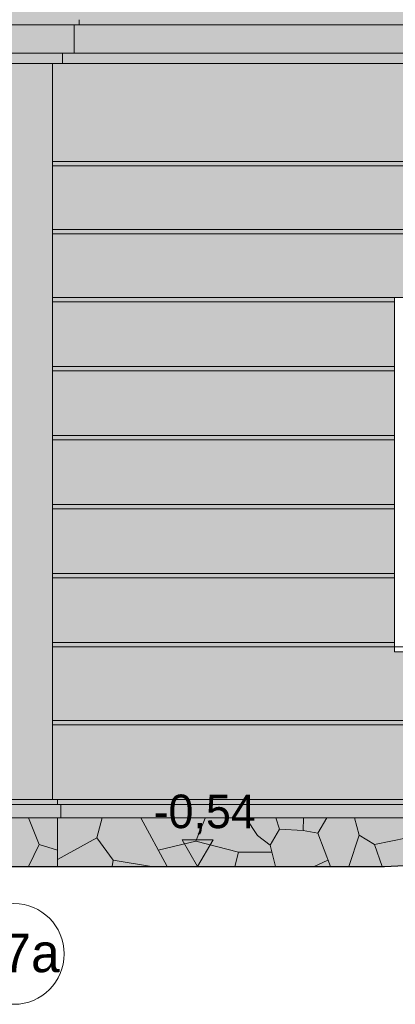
# Model space of a CAD drawing. Extents: x -396299 to -11759, y -15022 to 18278.
# Tile 47 of 205: x -289244 to -287004, y -4812 to 1053. Entities that reach past the tile are written whole.
import ezdxf

# ---------------------------------------------------------------- set-up
doc = ezdxf.new("R2010")
doc.units = 0
doc.header["$MEASUREMENT"] = 0
for name, color, linetype, lineweight, true_color in [('Arch okna_Nr_Pióra__114', 7, 'Continuous', 13, 0xf1d696), ('Arch okna_Nr_Pióra__82', 7, 'Continuous', 20, 0xaaaaaa), ('INWENT.ŚCIANY_Nr_Pióra__2', 7, 'Continuous', 13, 0x7f7f7f)]:
    doc.layers.add(name, color=color, linetype=linetype, lineweight=lineweight, true_color=true_color)
for name, color, linetype, lineweight in [('Arch okna_Nr_Pióra__32', 34, 'Continuous', 15), ('Arch opisy_Nr_Pióra__1', 7, 'Continuous', 25), ('Arch opisy_Nr_Pióra__21', 7, 'Continuous', 13), ('Arch wymiary_Nr_Pióra__21', 7, 'Continuous', 13), ('INWENT TEREN_Nr_Pióra__1', 7, 'Continuous', 25), ('INWENT.ŚCIANY_Nr_Pióra__21', 7, 'Continuous', 13)]:
    doc.layers.add(name, color=color, linetype=linetype, lineweight=lineweight)
doc.layers.add('Arch opisy', color=7, linetype='Continuous')
doc.layers.add('Arch wymiary', color=7, linetype='Continuous')
doc.styles.add('GENERATED_STYLE_1', font='txt')
doc.styles.add('GENERATED_STYLE_3', font='txt')

# ---------------------------------------------------------------- blocks, each defined once
blk = doc.blocks.new('Linia_141', base_point=(-289942.7, -4511.7))
at = {"layer": 'Arch opisy_Nr_Pióra__21', "linetype": 'Continuous'}
blk.add_line((-289942.7, -4511.7), (-289578.7, -4511.7), dxfattribs=at)
blk.add_circle((-289278.7, -4511.7), 300, dxfattribs=at)
blk = doc.blocks.new('Wymiary_12', base_point=(-288182.8, -3991.8))
at = {"layer": 'Arch wymiary_Nr_Pióra__21', "linetype": 'Continuous'}
blk.add_hatch(color=256, dxfattribs=at).paths.add_polyline_path([(-288182.8, -3991.8), (-288275.6, -3831.8), (-288090, -3831.8)], flags=0)
for p, q in [((-288182.8, -3991.8), (-288275.6, -3831.8)), ((-288275.6, -3831.8), (-288090, -3831.8)), ((-288090, -3831.8), (-288182.8, -3991.8)), ((-288182.8, -3991.8), (-288302.8, -3991.8)), ((-288182.8, -3991.8), (-288062.8, -3991.8))]:
    blk.add_line(p, q, dxfattribs=at)
at = {"layer": 'Arch wymiary_Nr_Pióra__21', "insert": (-288445.4, -3799.8), "char_height": 200, "attachment_point": 7, "style": 'GENERATED_STYLE_1'}
blk.add_mtext('{-0,54}', dxfattribs=at)

msp = doc.modelspace()

# ---------------------------------------------------------------- hatches: boundary and pattern name
at = {"layer": 'Arch okna_Nr_Pióra__114', "linetype": 'Continuous', "lineweight": 0, "true_color": 0x3c3525}
msp.add_hatch(color=39, dxfattribs=at).paths.add_polyline_path([(-293378.7, 793.2), (-281283.7, 793.2), (-281283.7, 853.2), (-281213.7, 853.2), (-281213.7, 1023.2), (-293378.7, 1023.2)], flags=0)
at = {"layer": 'Arch okna_Nr_Pióra__114', "linetype": 'Continuous', "lineweight": 0, "true_color": 0x786b4b}
h = msp.add_hatch(color=47, dxfattribs=at)
h.paths.add_polyline_path([(-281913.7, 793.2), (-293378.7, 793.2), (-293378.7, -1991.8), (-293349, -1991.8), (-293349, -2021.8), (-293378.7, -2051.5), (-293378.7, -3390.7), (-293328.7, -3577.3), (-293328.7, -3591.8), (-293088.7, -3591.8), (-293088.7, -3391.8), (-293128.7, -3391.8), (-293128.7, -2491.8), (-292778.7, -2491.8), (-292778.7, -3391.8), (-292818.7, -3391.8), (-292818.7, -3451.8), (-292563.7, -3451.8), (-292563.7, -1276.8, -1), (-290913.7, -1276.8), (-290913.7, -3451.8), (-290638.7, -3451.8), (-290638.7, -3391.8), (-290678.7, -3391.8), (-290678.7, -2491.8), (-290328.7, -2491.8), (-290328.7, -3391.8), (-290368.7, -3391.8), (-290368.7, -3591.8), (-281913.7, -3591.8)], flags=0)
h.paths.add_polyline_path([(-287008.7, -601.8), (-285928.7, -601.8), (-285928.7, -2711.8), (-287008.7, -2711.8)], flags=0)
h.paths.add_polyline_path([(-284958.7, -601.8), (-283878.7, -601.8), (-283878.7, -2711.8), (-284958.7, -2711.8)], flags=0)
msp.add_hatch(color=47, dxfattribs=at).paths.add_polyline_path([(-290368.7, -3701.8), (-281613.7, -3701.8), (-281613.7, -3591.8), (-290368.7, -3591.8)], flags=0)
at = {"layer": 'Arch okna_Nr_Pióra__32', "linetype": 'Continuous', "lineweight": 0, "true_color": 0x603000}
msp.add_hatch(color=48, dxfattribs=at).paths.add_polyline_path([(-293378.7, 1023.2), (-281183.7, 1023.2), (-281183.7, 1053.2), (-281343.7, 1053.2), (-281343.7, 1123.2), (-281913.7, 1123.2), (-283883.7, 1123.2), (-283883.7, 1083.2), (-284903.7, 1083.2), (-284903.7, 1123.2), (-285933.7, 1123.2), (-285933.7, 1083.2), (-286953.7, 1083.2), (-286953.7, 1123.2), (-289048.7, 1123.2), (-289618.7, 1123.2), (-290618.7, 1123.2), (-290618.7, 1083.2), (-291638.7, 1083.2), (-291638.7, 1123.2), (-291898.7, 1123.2), (-291898.7, 1083.2), (-292918.7, 1083.2), (-292918.7, 1123.2), (-293378.7, 1123.2), (-293378.7, 1053.2)], flags=0)
at = {"layer": 'Arch okna_Nr_Pióra__82', "linetype": 'Continuous', "lineweight": 0, "true_color": 0x555555}
msp.add_hatch(color=251, dxfattribs=at).paths.add_polyline_path([(-290368.7, -3991.8), (-287068.7, -3991.8), (-281613.7, -3701.8), (-290368.7, -3701.8)], flags=0)

# ---------------------------------------------------------------- linework, layer by layer
at = {"layer": 'INWENT TEREN_Nr_Pióra__1', "linetype": 'Continuous'}
for p, q in [((-287068.7, -3991.8), (-281613.7, -3701.8)), ((-290368.7, -3991.8), (-287068.7, -3991.8))]:
    msp.add_line(p, q, dxfattribs=at)
at = {"layer": 'INWENT.ŚCIANY_Nr_Pióra__2', "linetype": 'Continuous'}
for p, q in [((-289190.7, -3701.8), (-289127.5, -3859.8)), ((-288752.1, -3701.8), (-288783.4, -3819.7)), ((-288522, -3701.8), (-288364.3, -3991.8)), ((-288192.6, -3840.7), (-288138.5, -3702.5)), ((-287895, -3701.8), (-287826.2, -3806.6)), ((-287693.7, -3768.8), (-287716.9, -3701.8)), ((-287550.9, -3701.8), (-287553.1, -3776.9)), ((-287412.8, -3701.8), (-287466.5, -3793.1)), ((-287220.1, -3803.5), (-287247.9, -3701.8)), ((-287826.2, -3806.6), (-287750.5, -3863.4)), ((-287750.5, -3863.4), (-287693.7, -3768.8)), ((-287553.1, -3776.9), (-287693.7, -3768.8)), ((-287553.1, -3776.9), (-287466.5, -3793.1)), ((-287466.5, -3793.1), (-287390.6, -3991.8)), ((-287220.1, -3803.5), (-287281.8, -3991.8)), ((-287128.2, -3860.3), (-287220.1, -3803.5)), ((-289127.5, -3859.8), (-289190.7, -3991.8)), ((-289018.7, -3894.5), (-289127.5, -3859.8)), ((-288783.4, -3819.7), (-289018.7, -3948.5)), ((-288783.4, -3819.7), (-288686, -3952.2)), ((-288417.7, -3893.6), (-288192.6, -3840.7)), ((-288192.6, -3840.7), (-287938.4, -3905.6)), ((-287750.5, -3863.4), (-287717.9, -3991.8)), ((-286933.5, -3819.8), (-287128.2, -3860.3)), ((-287082.7, -3991.8), (-287128.2, -3860.3)), ((-287938.4, -3905.6), (-287961.2, -3991.8)), ((-287938.4, -3905.6), (-287739.8, -3905.6)), ((-288693.3, -3991.8), (-288686, -3952.2)), ((-288686, -3952.2), (-288458.7, -3991.8)), ((-287405.7, -3952.3), (-287488.2, -3991.8)), ((-287404.8, -3952.3), (-287405.7, -3952.3))]:
    msp.add_line(p, q, dxfattribs=at)
at = {"layer": 'INWENT.ŚCIANY_Nr_Pióra__21', "linetype": 'Continuous'}
for p, q in [((-320798.7, 1023.2), (-281183.7, 1023.2)), ((-288918.7, 853.2), (-288918.7, 1023.2)), ((-288888.7, 1053.2), (-288888.7, 1023.2)), ((-293378.7, 853.2), (-281213.7, 853.2)), ((-288988.7, 793.2), (-288988.7, 853.2)), ((-281283.7, 793.2), (-293378.7, 793.2)), ((-289048.7, -3591.8), (-289048.7, 793.2)), ((-289048.7, 208.2), (-281913.7, 208.2)), ((-289048.7, 183.2), (-281913.7, 183.2)), ((-289048.7, -196.8), (-281913.7, -196.8)), ((-289048.7, -221.8), (-281913.7, -221.8)), ((-289048.7, -601.8), (-287008.7, -601.8)), ((-289048.7, -626.8), (-287008.7, -626.8)), ((-285928.7, -601.8), (-287008.7, -601.8)), ((-287008.7, -2711.8), (-287008.7, -601.8)), ((-289048.7, -1012.8), (-287008.7, -1012.8)), ((-289048.7, -1037.8), (-287008.7, -1037.8)), ((-289048.7, -1423.8), (-287008.7, -1423.8)), ((-289048.7, -1448.8), (-287008.7, -1448.8)), ((-289048.7, -1834.8), (-287008.7, -1834.8)), ((-289048.7, -1859.8), (-287008.7, -1859.8)), ((-289048.7, -2245.8), (-287008.7, -2245.8)), ((-289048.7, -2270.8), (-287008.7, -2270.8)), ((-289048.7, -2656.8), (-287008.7, -2656.8)), ((-289048.7, -2681.8), (-287008.7, -2681.8)), ((-287008.7, -2681.8), (-285928.7, -2681.8)), ((-287008.7, -2711.8), (-285928.7, -2711.8)), ((-289048.7, -3121.8), (-281913.7, -3121.8)), ((-289048.7, -3146.8), (-281913.7, -3146.8)), ((-281613.7, -3591.8), (-290368.7, -3591.8)), ((-281613.7, -3621.8), (-290368.7, -3621.8)), ((-289048.7, -3591.8), (-289018.7, -3591.8)), ((-289018.7, -3591.8), (-289018.7, -3621.8)), ((-289018.7, -3621.8), (-288998.7, -3621.8)), ((-288998.7, -3621.8), (-288998.7, -3701.8)), ((-281613.7, -3701.8), (-290368.7, -3701.8)), ((-288998.7, -3701.8), (-289018.7, -3701.8)), ((-289018.7, -3701.8), (-289018.7, -3991.8))]:
    msp.add_line(p, q, dxfattribs=at)

# ---------------------------------------------------------------- block references
at = {"layer": 'Arch opisy', "linetype": 'Continuous'}
msp.add_blockref('Linia_141', (-289942.7, -4511.7), dxfattribs=at)
at = {"layer": 'Arch wymiary', "linetype": 'Continuous'}
msp.add_blockref('Wymiary_12', (-288182.8, -3991.8), dxfattribs=at)

# ---------------------------------------------------------------- texts
at = {"layer": 'Arch opisy_Nr_Pióra__1', "linetype": 'Continuous', "insert": (-289278.7, -4390.3), "char_height": 230, "attachment_point": 2, "style": 'GENERATED_STYLE_3'}
msp.add_mtext('{S7a}', dxfattribs=at)

doc.saveas('drawing.dxf')
